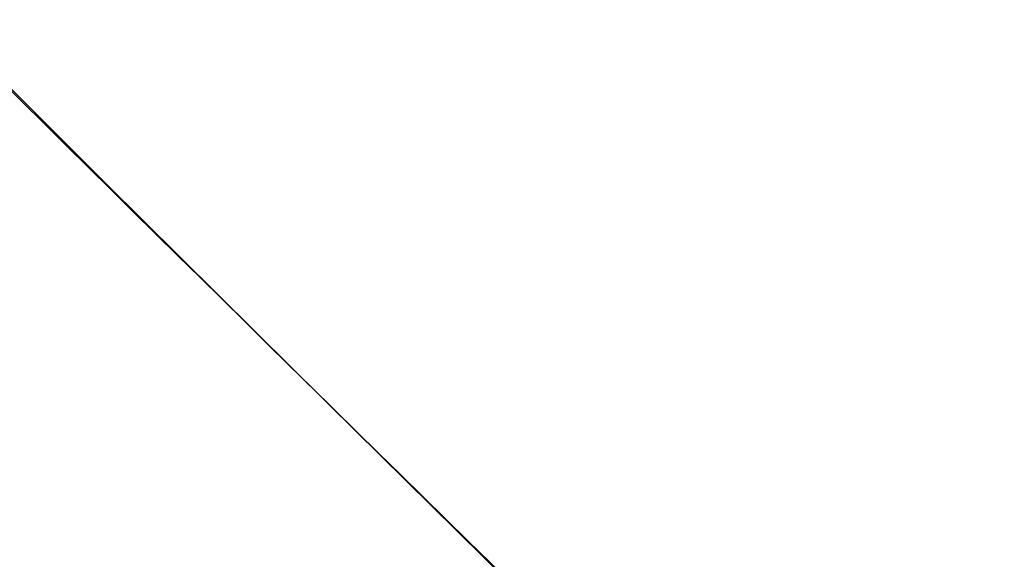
# Model space of a CAD drawing. Header units: millimetres. Extents: x -281 to 347, y -564 to 226.
# Tile 143 of 256: x -216.782 to -216.566, y -300.645 to -300.526. Entities that reach past the tile are written whole.
import ezdxf

# ---------------------------------------------------------------- set-up
doc = ezdxf.new("R2010")
doc.units = ezdxf.units.MM
doc.layers.add('Layer 01', color=18, linetype='Continuous', true_color=0x000000)

# ---------------------------------------------------------------- blocks, each defined once
blk = doc.blocks.new('10CP307GZ')
at = {"layer": 'Layer 01'}
blk.add_arc((0, 0, 1), 22.5, 89.999996, 180, dxfattribs=at)
for points, weights, knots in [([(-22.5, 0, 1.5), (-22.5, 7.31069, 1.4), (-18.20288, 13.22517, 1.3), (-13.90576, 19.13964, 1.2), (-6.95288, 21.39877, 1.1), (-3.56365, 22.5, 1.05125), (0, 22.5, 1)], [1, 0.951056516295, 1, 0.951056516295, 1, 0.97552825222, 0.975528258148], [0, 0, 0, 14.622754, 14.622754, 29.245508, 29.245508, 36.373512, 36.373512, 36.373512]), ([(22.5, 0, 2.5), (22.5, -7.31069, 2.4), (18.20288, -13.22517, 2.3), (13.90576, -19.13964, 2.2), (6.95288, -21.39877, 2.1), (0, -23.6579, 2), (-6.95288, -21.39877, 1.9), (-13.90576, -19.13964, 1.8), (-18.20288, -13.22517, 1.7), (-22.5, -7.31069, 1.6), (-22.5, 0, 1.5)], [1, 0.951056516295, 1, 0.951056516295, 1, 0.951056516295, 1, 0.951056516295, 1, 0.951056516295, 1], [0, 0, 0, 14.622754, 14.622754, 29.245508, 29.245508, 43.868262, 43.868262, 58.491017, 58.491017, 73.113771, 73.113771, 73.113771]), ([(-22.5, 0, 1), (-22.5, -7.31069, 1.1), (-18.20288, -13.22517, 1.2), (-13.90576, -19.13964, 1.3), (-6.95288, -21.39877, 1.4), (0, -23.6579, 1.5), (6.95288, -21.39877, 1.6), (13.90576, -19.13964, 1.7), (18.20288, -13.22517, 1.8), (22.5, -7.31069, 1.9), (22.5, 0, 2)], [1, 0.951056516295, 1, 0.951056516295, 1, 0.951056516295, 1, 0.951056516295, 1, 0.951056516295, 1], [0, 0, 0, 14.622754, 14.622754, 29.245508, 29.245508, 43.868262, 43.868262, 58.491017, 58.491017, 73.113771, 73.113771, 73.113771])]:
    blk.add_rational_spline(points, weights, degree=2, knots=knots, dxfattribs=at)
blk = doc.blocks.new('PL307ABINT')
at = {"layer": 'Layer 01', "extrusion": (0.02824, -0.978516, 0.204226), "rotation": 44.56152783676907}
blk.add_blockref('10CP307GZ', (-239.70699, -167.10784, 1342.19434), dxfattribs=at)

msp = doc.modelspace()

# ---------------------------------------------------------------- block references
at = {"layer": 'Layer 01', "extrusion": (0, -1, 0)}
msp.add_blockref('PL307ABINT', (0, 1307.43951, 174.33269), dxfattribs=at)

doc.saveas('drawing.dxf')
